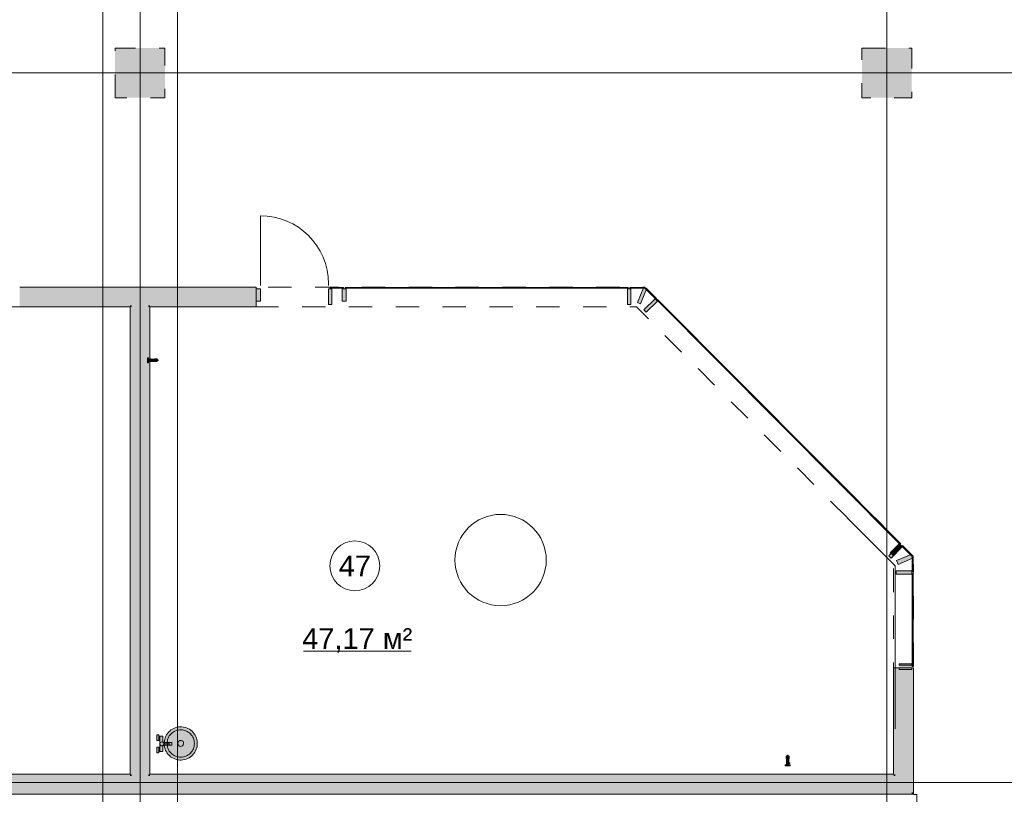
# Model space of a CAD drawing. Header units: millimetres. Extents: x -14761 to 157739, y -22400 to 107990.
# Tile 157 of 190: x 106550 to 118415, y 36307 to 45642. Entities that reach past the tile are written whole.
import ezdxf

# ---------------------------------------------------------------- set-up
doc = ezdxf.new("R2010")
doc.units = ezdxf.units.MM
doc.header["$MEASUREMENT"] = 0
doc.linetypes.add('Штриховая', pattern=[564.444447, 282.222223, -282.222223])
for name, color, linetype in [('Интерьер - Оборудование', 7, 'Continuous'), ('Интерьер - Оборудование бань', 7, 'Continuous'), ('Конструктив - Колонны', 7, 'Continuous'), ('Конструктив - Навесные Стены', 7, 'Continuous'), ('Конструктив - Стены Блок 200 нов', 7, 'Continuous'), ('Чертеж и Рисунок', 7, 'Continuous'), ('Элемент Модели - Зона', 7, 'Continuous'), ('Элемент Модели - Оси', 7, 'Continuous')]:
    doc.layers.add(name, color=color, linetype=linetype)
doc.styles.add('СГЕНЕРИР_СТИЛЬ_1', font='txt')

msp = doc.modelspace()

# ---------------------------------------------------------------- hatches: boundary and pattern name
at = {"layer": 'Интерьер - Оборудование', "linetype": 'Continuous', "lineweight": 0, "true_color": 0xe5e5e5}
for points in [[(108117, 41555), (108115, 41555), (108115, 41555), (108114, 41555), (108114, 41551), (108101, 41551), (108101, 41552), (108101, 41558), (108101, 41563), (108101, 41566), (108101, 41568), (108089, 41568), (108089, 41566), (108089, 41563), (108089, 41558), (108089, 41552), (108089, 41545), (108089, 41538), (108089, 41530), (108089, 41523), (108089, 41517), (108089, 41512), (108089, 41509), (108089, 41508), (108101, 41508), (108101, 41509), (108101, 41512), (108101, 41517), (108101, 41523), (108101, 41524), (108167, 41524), (108167, 41524), (108168, 41524), (108174, 41524), (108174, 41523), (108174, 41522), (108174, 41521), (108174, 41521), (108204, 41521), (108205, 41521), (108206, 41522), (108206, 41522), (108206, 41523), (108206, 41525), (108206, 41527), (108206, 41529), (108206, 41532), (108206, 41533), (108209, 41533), (108214, 41533), (108214, 41533), (108215, 41533), (108216, 41533), (108217, 41534), (108218, 41535), (108219, 41538), (108219, 41539), (108218, 41540), (108218, 41541), (108216, 41542), (108213, 41543), (108212, 41543), (108208, 41543), (108206, 41543), (108206, 41544), (108206, 41546), (108206, 41549), (108206, 41551), (108206, 41552), (108206, 41553), (108206, 41553), (108205, 41554), (108204, 41555), (108174, 41555), (108174, 41554), (108174, 41553), (108174, 41552), (108174, 41552), (108168, 41552), (108167, 41551), (108126, 41551), (108126, 41555), (108126, 41555), (108125, 41555), (108124, 41555), (108124, 41565), (108124, 41565), (108123, 41565), (108121, 41565), (108119, 41565), (108117, 41565), (108117, 41565)], [(115822, 36677), (115832, 36677), (115832, 36678), (115832, 36679), (115832, 36681), (115832, 36683), (115832, 36684), (115832, 36685), (115822, 36685), (115822, 36686), (115822, 36687), (115822, 36687), (115818, 36687), (115818, 36728), (115819, 36728), (115819, 36734), (115819, 36734), (115820, 36734), (115821, 36734), (115822, 36734), (115822, 36765), (115821, 36766), (115820, 36766), (115820, 36766), (115819, 36766), (115818, 36766), (115816, 36766), (115813, 36766), (115811, 36766), (115810, 36766), (115810, 36769), (115810, 36773), (115810, 36774), (115809, 36777), (115808, 36778), (115807, 36779), (115806, 36779), (115805, 36779), (115802, 36779), (115801, 36778), (115800, 36777), (115800, 36776), (115800, 36775), (115800, 36774), (115800, 36770), (115800, 36766), (115799, 36766), (115796, 36766), (115794, 36766), (115792, 36766), (115790, 36766), (115789, 36766), (115789, 36766), (115788, 36766), (115788, 36765), (115788, 36734), (115788, 36734), (115789, 36734), (115790, 36734), (115791, 36734), (115791, 36728), (115791, 36728), (115791, 36727), (115791, 36661), (115790, 36661), (115784, 36661), (115779, 36661), (115776, 36661), (115775, 36661), (115775, 36649), (115776, 36649), (115779, 36649), (115784, 36649), (115790, 36649), (115797, 36649), (115805, 36649), (115812, 36649), (115819, 36649), (115825, 36649), (115830, 36649), (115833, 36649), (115835, 36649), (115835, 36661), (115833, 36661), (115830, 36661), (115825, 36661), (115819, 36661), (115818, 36661), (115818, 36675), (115822, 36675), (115822, 36675), (115822, 36676)]]:
    msp.add_hatch(color=254, dxfattribs=at).paths.add_polyline_path(points)
at = {"layer": 'Интерьер - Оборудование бань', "linetype": 'Continuous', "lineweight": 0, "true_color": 0xffffff}
for points in [[(108382, 36932), (108281, 36932, 0.06464), (108276, 36936), (108276, 37007), (108227, 37007), (108227, 37024), (108203, 37024), (108203, 36956), (108227, 36956), (108227, 36973), (108239, 36973), (108239, 36857), (108227, 36857), (108227, 36874), (108203, 36874), (108203, 36806), (108227, 36806), (108227, 36823), (108276, 36823), (108276, 36895, 0.06464), (108281, 36899), (108318, 36899), (108331, 36899), (108382, 36899)], [(108290, 36913), (108292, 36894), (108296, 36874), (108301, 36855), (108308, 36837), (108317, 36820), (108328, 36803), (108340, 36788), (108354, 36774), (108369, 36761), (108385, 36750), (108402, 36741), (108420, 36733), (108439, 36727), (108458, 36723), (108478, 36720), (108497, 36720), (108517, 36722), (108536, 36726), (108555, 36731), (108573, 36738), (108591, 36747), (108607, 36758), (108623, 36770), (108637, 36784), (108650, 36799), (108661, 36815), (108670, 36832), (108678, 36850), (108684, 36869), (108688, 36888), (108690, 36908), (108690, 36928), (108689, 36947), (108685, 36966), (108680, 36985), (108672, 37004), (108663, 37021), (108653, 37037), (108640, 37053), (108627, 37067), (108612, 37079), (108596, 37091), (108578, 37100), (108560, 37108), (108542, 37114), (108522, 37118), (108503, 37120), (108483, 37120), (108464, 37119), (108444, 37115), (108425, 37110), (108407, 37102), (108390, 37093), (108373, 37083), (108358, 37070), (108344, 37057), (108331, 37042), (108320, 37026), (108310, 37008), (108303, 36990), (108297, 36972), (108293, 36952), (108290, 36933)]]:
    msp.add_hatch(color=7, dxfattribs=at).paths.add_polyline_path(points)
at = {"layer": 'Конструктив - Колонны', "linetype": 'Continuous', "lineweight": 0, "true_color": 0x000000}
for points in [[(108300, 45300), (107700, 45300), (107700, 44700), (108300, 44700)], [(116700, 45300), (116700, 44700), (117300, 44700), (117300, 45300)]]:
    msp.add_hatch(color=18, dxfattribs=at).paths.add_polyline_path(points)
at = {"layer": 'Конструктив - Навесные Стены', "linetype": 'Continuous', "lineweight": 0, "true_color": 0x000000}
for points in [[(109450, 42250), (109450, 42400), (109400, 42400), (109400, 42250)], [(110270, 42210), (110310, 42210), (110310, 42400), (110270, 42400)], [(110292, 42415), (110292, 42405), (110400, 42405), (110400, 42415)], [(110400, 42415), (110400, 42405), (110451, 42405), (110451, 42415)], [(110486, 42250), (110486, 42400), (110436, 42400), (110436, 42250)], [(110471, 42415), (110471, 42405), (113883, 42405), (113883, 42415)], [(113913, 42210), (113913, 42400), (113873, 42400), (113873, 42210)], [(113903, 42415), (113903, 42405), (114077, 42405), (114076, 42415)], [(113993, 42233), (114030, 42218), (114103, 42393), (114066, 42409)], [(114100, 42406), (114093, 42399), (114216, 42275), (114223, 42282)], [(114071, 42145), (114099, 42116), (114234, 42250), (114206, 42279)], [(114237, 42268), (114230, 42261), (117161, 39319), (117168, 39326)], [(117022, 39181), (117051, 39153), (117184, 39288), (117156, 39316)], [(117076, 39184), (117182, 39290), (117146, 39325), (117041, 39219)], [(117188, 39306), (117181, 39299), (117298, 39183), (117305, 39190)], [(117135, 39078), (117310, 39151), (117291, 39197), (117116, 39124)], [(117315, 39166), (117305, 39166), (117305, 38992), (117315, 38992)], [(117110, 38962), (117300, 38962), (117300, 39002), (117110, 39002)], [(117315, 38972), (117305, 38972), (117305, 37848), (117315, 37848)], [(117150, 37880), (117150, 37830), (117300, 37830), (117300, 37880)], [(117150, 37863), (117150, 37813), (117300, 37813), (117300, 37863)]]:
    msp.add_hatch(color=18, dxfattribs=at).paths.add_polyline_path(points)
at = {"layer": 'Конструктив - Стены Блок 200 нов', "linetype": 'Continuous', "lineweight": 0, "true_color": 0x000000}
for points in [[(106550, 42400), (109400, 42400), (109400, 42420), (106550, 42420)], [(106550, 42400), (106550, 42390), (106550, 42200), (107900, 42200), (107900, 42400)], [(107900, 42200), (108100, 42200), (108100, 42400), (107900, 42400)], [(108100, 42200), (109400, 42200), (109400, 42400), (108100, 42400)], [(106550, 42200), (106550, 42180), (107880, 42180), (107880, 42200)], [(107880, 42180), (107900, 42180), (107900, 42200), (107880, 42200)], [(107880, 42180), (107880, 36550), (107900, 36550), (107900, 42180)], [(107900, 42180), (108100, 42180), (108100, 42200), (107900, 42200)], [(108100, 36550), (108100, 42180), (107900, 42180), (107900, 36550)], [(108100, 42180), (108120, 42180), (108120, 42200), (108100, 42200)], [(108120, 36550), (108120, 42180), (108100, 42180), (108100, 36550)], [(108120, 42180), (109400, 42180), (109400, 42200), (108120, 42200)], [(117100, 36550), (117100, 37830), (117080, 37830), (117080, 36550)], [(117300, 36530), (117300, 37830), (117100, 37830), (117100, 36530)], [(117320, 37830), (117300, 37830), (117300, 36330), (117320, 36330)], [(104620, 36530), (107880, 36530), (107880, 36550), (104620, 36550)], [(107880, 36530), (107900, 36530), (107900, 36550), (107880, 36550)], [(107900, 36530), (108100, 36530), (108100, 36550), (107900, 36550)], [(108100, 36530), (108120, 36530), (108120, 36550), (108100, 36550)], [(108120, 36530), (117080, 36530), (117080, 36550), (108120, 36550)], [(117080, 36550), (117080, 36530), (117100, 36530)], [(117080, 36550), (117100, 36530), (117100, 36550)], [(104600, 36330), (107900, 36330), (107900, 36530), (104600, 36530)], [(107900, 36330), (108100, 36330), (108100, 36530), (107900, 36530)], [(108100, 36330), (117100, 36330), (117100, 36530), (108100, 36530)], [(117100, 36530), (117100, 36330), (117300, 36330)], [(117100, 36530), (117300, 36330), (117300, 36530)], [(117300, 36330), (90050, 36330), (90050, 36310), (117300, 36310)], [(117300, 36330), (117300, 36310), (117320, 36310)], [(117320, 36330), (117300, 36330), (117320, 36310)]]:
    msp.add_hatch(color=18, dxfattribs=at).paths.add_polyline_path(points)

# ---------------------------------------------------------------- linework, layer by layer
at = {"color": 7, "linetype": 'Continuous', "lineweight": 15}
msp.add_circle((112345, 39130), 550, dxfattribs=at)
at = {"layer": 'Интерьер - Оборудование', "color": 7, "linetype": 'Continuous', "lineweight": 15}
for p, q in [((108101, 41551), (108101, 41524)), ((108114, 41551), (108126, 41551)), ((108117, 41555), (108124, 41555)), ((108158, 41548), (108166, 41548)), ((108158, 41529), (108158, 41546)), ((108174, 41552), (108174, 41524)), ((108204, 41555), (108204, 41521)), ((108206, 41543), (108206, 41533)), ((108166, 41528), (108158, 41528)), ((115822, 36765), (115788, 36765)), ((115819, 36734), (115791, 36734)), ((115795, 36726), (115795, 36718)), ((115796, 36718), (115813, 36718)), ((115810, 36766), (115800, 36766)), ((115815, 36718), (115815, 36726)), ((115818, 36675), (115818, 36687)), ((115822, 36677), (115822, 36685)), ((115818, 36661), (115791, 36661))]:
    msp.add_line(p, q, dxfattribs=at)
at = {"layer": 'Интерьер - Оборудование', "color": 7, "linetype": 'Continuous', "lineweight": 15, "flags": 128}
for points in [[(108117, 41555), (108117, 41565), (108117, 41565), (108119, 41565), (108121, 41565), (108123, 41565), (108124, 41565), (108124, 41565), (108124, 41555), (108125, 41555), (108126, 41555), (108126, 41555), (108126, 41551), (108167, 41551), (108168, 41552), (108174, 41552), (108174, 41552), (108174, 41553), (108174, 41554), (108174, 41555), (108204, 41555), (108205, 41554), (108206, 41553), (108206, 41553), (108206, 41552), (108206, 41551), (108206, 41549), (108206, 41546), (108206, 41544), (108206, 41543), (108208, 41543), (108212, 41543), (108213, 41543), (108216, 41542), (108218, 41541), (108218, 41540), (108219, 41539), (108219, 41538), (108218, 41535), (108217, 41534), (108216, 41533), (108215, 41533), (108214, 41533), (108214, 41533), (108209, 41533), (108206, 41533), (108206, 41532), (108206, 41529), (108206, 41527), (108206, 41525), (108206, 41523), (108206, 41522), (108206, 41522), (108205, 41521), (108204, 41521), (108174, 41521), (108174, 41521), (108174, 41522), (108174, 41523), (108174, 41524), (108168, 41524), (108167, 41524), (108167, 41524), (108101, 41524), (108101, 41523), (108101, 41517), (108101, 41512), (108101, 41509), (108101, 41508), (108089, 41508), (108089, 41509), (108089, 41512), (108089, 41517), (108089, 41523), (108089, 41530), (108089, 41538), (108089, 41545), (108089, 41552), (108089, 41558), (108089, 41563), (108089, 41566), (108089, 41568), (108101, 41568), (108101, 41566), (108101, 41563), (108101, 41558), (108101, 41552), (108101, 41551), (108114, 41551), (108114, 41555), (108115, 41555), (108115, 41555)], [(115822, 36677), (115832, 36677), (115832, 36678), (115832, 36679), (115832, 36681), (115832, 36683), (115832, 36684), (115832, 36685), (115822, 36685), (115822, 36686), (115822, 36687), (115822, 36687), (115818, 36687), (115818, 36728), (115819, 36728), (115819, 36734), (115819, 36734), (115820, 36734), (115821, 36734), (115822, 36734), (115822, 36765), (115821, 36766), (115820, 36766), (115820, 36766), (115819, 36766), (115818, 36766), (115816, 36766), (115813, 36766), (115811, 36766), (115810, 36766), (115810, 36769), (115810, 36773), (115810, 36774), (115809, 36777), (115808, 36778), (115807, 36779), (115806, 36779), (115805, 36779), (115802, 36779), (115801, 36778), (115800, 36777), (115800, 36776), (115800, 36775), (115800, 36774), (115800, 36770), (115800, 36766), (115799, 36766), (115796, 36766), (115794, 36766), (115792, 36766), (115790, 36766), (115789, 36766), (115789, 36766), (115788, 36766), (115788, 36765), (115788, 36734), (115788, 36734), (115789, 36734), (115790, 36734), (115791, 36734), (115791, 36728), (115791, 36728), (115791, 36727), (115791, 36661), (115790, 36661), (115784, 36661), (115779, 36661), (115776, 36661), (115775, 36661), (115775, 36649), (115776, 36649), (115779, 36649), (115784, 36649), (115790, 36649), (115797, 36649), (115805, 36649), (115812, 36649), (115819, 36649), (115825, 36649), (115830, 36649), (115833, 36649), (115835, 36649), (115835, 36661), (115833, 36661), (115830, 36661), (115825, 36661), (115819, 36661), (115818, 36661), (115818, 36675), (115822, 36675), (115822, 36675), (115822, 36676)]]:
    msp.add_lwpolyline(points, close=True, dxfattribs=at)
at = {"layer": 'Интерьер - Оборудование', "color": 7, "linetype": 'Continuous', "lineweight": 15}
for centre, radius, start, end in [((108158, 41547), 0.422, 90, 190.2158), ((108152, 41546), 5.65, 0, 10.216), ((108152, 41529), 5.65, 349.784, 0), ((108158, 41528), 0.422, 169.7842, 270), ((108173, 41547), 7.77, 152.2265, 163.6601), ((108171, 41548), 4.8, 141.9854, 152.2265), ((108188, 41543), 23.3, 163.6601, 167.4903), ((108168, 41551), 0.883, 90, 141.9852), ((108168, 41551), 0.883, 38.0148, 90), ((108165, 41548), 4.8, 27.7735, 38.0146), ((108162, 41547), 7.86, 16.088, 27.7735), ((108146, 41542), 24.1, 12.2648, 16.0881), ((108135, 41540), 35.2, 4.1641, 12.2648), ((108135, 41535), 35.2, 347.7352, 355.8359), ((108102, 41538), 68.6, 0, 4.1641), ((108102, 41538), 68.6, 355.8359, 0), ((108188, 41533), 23.3, 192.5097, 196.3399), ((108173, 41528), 7.77, 196.3399, 207.7735), ((108171, 41527), 4.8, 207.7735, 218.0146), ((108168, 41525), 0.883, 218.0148, 270), ((108165, 41527), 4.8, 321.9854, 332.2265), ((108168, 41525), 0.883, 270, 321.9852), ((108146, 41533), 24.1, 343.9119, 347.7352), ((108162, 41528), 7.86, 332.2265, 343.912), ((115794, 36725), 4.8, 117.7735, 128.0146), ((115792, 36728), 0.883, 128.0148, 180), ((115792, 36728), 0.883, 180, 231.9852), ((115794, 36731), 4.8, 231.9854, 242.2265), ((115795, 36722), 7.86, 106.088, 117.7735), ((115795, 36734), 7.77, 242.2265, 253.6601), ((115800, 36707), 24.1, 102.2648, 106.0881), ((115800, 36749), 23.3, 253.6601, 257.4903), ((115802, 36696), 35.2, 94.1641, 102.2648), ((115795, 36718), 0.422, 180, 280.2158), ((115796, 36712), 5.65, 90, 100.216), ((115805, 36663), 68.6, 90, 94.1641), ((115805, 36663), 68.6, 85.8359, 90), ((115807, 36696), 35.2, 77.7352, 85.8359), ((115813, 36712), 5.65, 79.784, 90), ((115814, 36718), 0.422, 259.7842, 0), ((115809, 36707), 24.1, 73.9119, 77.7352), ((115810, 36749), 23.3, 282.5097, 286.3399), ((115814, 36722), 7.86, 62.2265, 73.912), ((115814, 36734), 7.77, 286.3399, 297.7735), ((115818, 36728), 0.883, 0, 51.9852), ((115815, 36725), 4.8, 51.9854, 62.2265), ((115818, 36728), 0.883, 308.0148, 0), ((115815, 36731), 4.8, 297.7735, 308.0146)]:
    msp.add_arc(centre, radius, start, end, dxfattribs=at)
at = {"layer": 'Интерьер - Оборудование бань', "color": 7, "linetype": 'Continuous', "lineweight": 15}
for p, q in [((108353, 37012), (108363, 37025)), ((108363, 37025), (108374, 37037)), ((108374, 37037), (108386, 37048)), ((108386, 37048), (108399, 37057)), ((108399, 37057), (108413, 37066)), ((108413, 37066), (108427, 37072)), ((108427, 37072), (108442, 37078)), ((108442, 37078), (108458, 37082)), ((108458, 37082), (108474, 37084)), ((108474, 37084), (108490, 37085)), ((108490, 37085), (108506, 37084)), ((108506, 37084), (108522, 37082)), ((108522, 37082), (108538, 37078)), ((108538, 37078), (108553, 37072)), ((108553, 37072), (108568, 37066)), ((108568, 37066), (108582, 37057)), ((108582, 37057), (108595, 37048)), ((108595, 37048), (108607, 37037)), ((108607, 37037), (108618, 37025)), ((108618, 37025), (108627, 37012)), ((108227, 36973), (108227, 37007)), ((108239, 36973), (108239, 37007)), ((108285, 36925), (108350, 36925)), ((108350, 36905), (108285, 36905)), ((108326, 36937), (108329, 36952)), ((108326, 36920), (108326, 36937)), ((108326, 36904), (108326, 36920)), ((108329, 36888), (108326, 36904)), ((108329, 36952), (108333, 36968)), ((108333, 36968), (108338, 36983)), ((108338, 36983), (108345, 36998)), ((108345, 36998), (108353, 37012)), ((108350, 36925), (108350, 36905)), ((108455, 36924), (108459, 36937)), ((108457, 36910), (108455, 36924)), ((108463, 36898), (108457, 36910)), ((108459, 36937), (108468, 36948)), ((108468, 36948), (108480, 36954)), ((108480, 36954), (108494, 36955)), ((108494, 36955), (108507, 36951)), ((108507, 36951), (108518, 36943)), ((108521, 36903), (108512, 36893)), ((108518, 36943), (108524, 36930)), ((108525, 36917), (108521, 36903)), ((108524, 36930), (108525, 36917)), ((108627, 37012), (108636, 36998)), ((108636, 36998), (108643, 36983)), ((108643, 36983), (108648, 36968)), ((108648, 36968), (108652, 36952)), ((108652, 36952), (108654, 36937)), ((108654, 36904), (108652, 36888)), ((108654, 36937), (108655, 36920)), ((108655, 36920), (108654, 36904)), ((108227, 36857), (108227, 36823)), ((108239, 36857), (108239, 36823)), ((108333, 36873), (108329, 36888)), ((108338, 36857), (108333, 36873)), ((108345, 36843), (108338, 36857)), ((108353, 36829), (108345, 36843)), ((108363, 36816), (108353, 36829)), ((108374, 36804), (108363, 36816)), ((108386, 36793), (108374, 36804)), ((108399, 36783), (108386, 36793)), ((108413, 36775), (108399, 36783)), ((108473, 36889), (108463, 36898)), ((108487, 36885), (108473, 36889)), ((108500, 36886), (108487, 36885)), ((108512, 36893), (108500, 36886)), ((108582, 36783), (108568, 36775)), ((108595, 36793), (108582, 36783)), ((108607, 36804), (108595, 36793)), ((108618, 36816), (108607, 36804)), ((108627, 36829), (108618, 36816)), ((108636, 36843), (108627, 36829)), ((108643, 36857), (108636, 36843)), ((108648, 36873), (108643, 36857)), ((108652, 36888), (108648, 36873)), ((108427, 36768), (108413, 36775)), ((108442, 36763), (108427, 36768)), ((108458, 36759), (108442, 36763)), ((108474, 36756), (108458, 36759)), ((108490, 36756), (108474, 36756)), ((108506, 36756), (108490, 36756)), ((108522, 36759), (108506, 36756)), ((108538, 36763), (108522, 36759)), ((108553, 36768), (108538, 36763)), ((108568, 36775), (108553, 36768))]:
    msp.add_line(p, q, dxfattribs=at)
at = {"layer": 'Интерьер - Оборудование бань', "color": 7, "linetype": 'Continuous', "lineweight": 15, "flags": 128}
msp.add_lwpolyline([(108382, 36932), (108382, 36899), (108331, 36899), (108318, 36899), (108281, 36899, -0.06464), (108276, 36895), (108276, 36823), (108227, 36823), (108227, 36806), (108203, 36806), (108203, 36874), (108227, 36874), (108227, 36857), (108239, 36857), (108239, 36973), (108227, 36973), (108227, 36956), (108203, 36956), (108203, 37024), (108227, 37024), (108227, 37007), (108276, 37007), (108276, 36936, -0.06464), (108281, 36932)], format="xyb", close=True, dxfattribs=at)
msp.add_lwpolyline([(108290, 36913), (108290, 36933), (108293, 36952), (108297, 36972), (108303, 36990), (108310, 37008), (108320, 37026), (108331, 37042), (108344, 37057), (108358, 37070), (108373, 37083), (108390, 37093), (108407, 37102), (108425, 37110), (108444, 37115), (108464, 37119), (108483, 37120), (108503, 37120), (108522, 37118), (108542, 37114), (108560, 37108), (108578, 37100), (108596, 37091), (108612, 37079), (108627, 37067), (108640, 37053), (108653, 37037), (108663, 37021), (108672, 37004), (108680, 36985), (108685, 36966), (108689, 36947), (108690, 36928), (108690, 36908), (108688, 36888), (108684, 36869), (108678, 36850), (108670, 36832), (108661, 36815), (108650, 36799), (108637, 36784), (108623, 36770), (108607, 36758), (108591, 36747), (108573, 36738), (108555, 36731), (108536, 36726), (108517, 36722), (108497, 36720), (108478, 36720), (108458, 36723), (108439, 36727), (108420, 36733), (108402, 36741), (108385, 36750), (108369, 36761), (108354, 36774), (108340, 36788), (108328, 36803), (108317, 36820), (108308, 36837), (108301, 36855), (108296, 36874), (108292, 36894)], close=True, dxfattribs=at)
at = {"layer": 'Интерьер - Оборудование бань', "color": 7, "linetype": 'Continuous', "lineweight": 15}
msp.add_circle((108263, 36915), 24, dxfattribs=at)
for start, end in [(56.4033, 123.5967), (236.4033, 303.5967)]:
    msp.add_arc((108328, 36915), 12, start, end, dxfattribs=at)
at = {"layer": 'Конструктив - Колонны', "color": 7, "linetype": 'Continuous', "lineweight": 15}
for p, q in [((108000, 45080), (108000, 45380)), ((117000, 45080), (117000, 45380)), ((107920, 45000), (107620, 45000)), ((108080, 45000), (108380, 45000)), ((116920, 45000), (116620, 45000)), ((117080, 45000), (117380, 45000)), ((108000, 44920), (108000, 44620)), ((117000, 44920), (117000, 44620)), ((108000, 36080), (108000, 36380)), ((117000, 36080), (117000, 36380))]:
    msp.add_line(p, q, dxfattribs=at)
for p in [(108000, 45000), (117000, 45000)]:
    msp.add_point(p, dxfattribs=at)
at = {"layer": 'Конструктив - Навесные Стены', "color": 7, "linetype": 'Continuous', "lineweight": 15}
for p, q in [((109450, 42460), (109450, 43280)), ((109400, 42400), (109400, 42250)), ((109450, 42400), (109400, 42400)), ((109450, 42460), (109450, 42440)), ((109450, 42440), (109450, 42460)), ((109450, 42400), (109450, 42250)), ((110270, 42460), (110270, 42440)), ((110270, 42440), (110270, 42460)), ((110310, 42400), (110270, 42400)), ((110270, 42400), (110270, 42210)), ((110310, 42400), (110310, 42210)), ((110486, 42400), (110436, 42400)), ((110436, 42400), (110436, 42250)), ((110486, 42400), (110486, 42250)), ((113873, 42400), (113873, 42210)), ((113913, 42400), (113873, 42400)), ((113913, 42400), (113913, 42210)), ((114066, 42409), (113993, 42233)), ((114103, 42393), (114030, 42218)), ((114066, 42409), (114103, 42393)), ((109450, 42250), (109400, 42250)), ((110486, 42250), (110436, 42250)), ((114206, 42279), (114071, 42145)), ((114234, 42250), (114099, 42116)), ((114206, 42279), (114234, 42250)), ((110310, 42210), (110270, 42210)), ((113913, 42210), (113873, 42210)), ((113993, 42233), (114030, 42218)), ((114071, 42145), (114099, 42116)), ((117156, 39316), (117022, 39181)), ((117146, 39325), (117041, 39219)), ((117184, 39288), (117051, 39153)), ((117182, 39290), (117076, 39184)), ((117146, 39325), (117182, 39290)), ((117156, 39316), (117184, 39288)), ((117022, 39181), (117051, 39153)), ((117041, 39219), (117076, 39184)), ((117291, 39197), (117116, 39124)), ((117291, 39197), (117310, 39151)), ((117116, 39124), (117135, 39078)), ((117310, 39151), (117135, 39078)), ((117110, 39002), (117110, 38962)), ((117300, 39002), (117110, 39002)), ((117300, 38962), (117110, 38962)), ((117300, 39002), (117300, 38962)), ((117150, 37880), (117150, 37863)), ((117300, 37880), (117150, 37880)), ((117300, 37863), (117150, 37863)), ((117300, 37880), (117300, 37863)), ((117300, 37830), (117150, 37830)), ((117150, 37830), (117150, 37813)), ((117300, 37813), (117150, 37813)), ((117300, 37830), (117300, 37813))]:
    msp.add_line(p, q, dxfattribs=at)
at = {"layer": 'Конструктив - Навесные Стены', "color": 7, "linetype": 'Continuous', "lineweight": 15, "flags": 128}
for points in [[(110292, 42415), (110292, 42405), (110400, 42405), (110400, 42415)], [(110400, 42415), (110400, 42405), (110451, 42405), (110451, 42415)], [(110471, 42415), (110471, 42405), (113883, 42405), (113883, 42415)], [(113903, 42415), (113903, 42405), (114077, 42405), (114076, 42415)], [(114100, 42406), (114093, 42399), (114216, 42275), (114223, 42282)], [(114237, 42268), (114230, 42261), (117161, 39319), (117168, 39326)], [(117188, 39306), (117181, 39299), (117298, 39183), (117305, 39190)], [(117315, 39166), (117305, 39166), (117305, 38992), (117315, 38992)], [(117315, 38972), (117305, 38972), (117305, 37848), (117315, 37848)]]:
    msp.add_lwpolyline(points, close=True, dxfattribs=at)
at = {"layer": 'Конструктив - Навесные Стены', "color": 7, "linetype": 'Continuous', "lineweight": 15}
msp.add_arc((109450, 42460), 820, 0, 90, dxfattribs=at)
at = {"layer": 'Конструктив - Стены Блок 200 нов', "color": 7, "linetype": 'Continuous', "lineweight": 15, "flags": 128}
for points in [[(109400, 42420), (106550, 42420)], [(109400, 42420), (109400, 42400)], [(109400, 42400), (109400, 42200)], [(106550, 42180), (107880, 42180)], [(107880, 42180), (107880, 36550)], [(108120, 36550), (108120, 42180)], [(108120, 42180), (109400, 42180)], [(109400, 42200), (109400, 42180)], [(117100, 37830), (117080, 37830)], [(117080, 37830), (117080, 36550)], [(117300, 37830), (117100, 37830)], [(117320, 37830), (117300, 37830)], [(117320, 36310), (117320, 37830)], [(107880, 36550), (104620, 36550)], [(117080, 36550), (108120, 36550)], [(90050, 36310), (117300, 36310)], [(117320, 36310), (117300, 36310)]]:
    msp.add_lwpolyline(points, dxfattribs=at)
at = {"layer": 'Чертеж и Рисунок', "color": 7, "linetype": 'Continuous', "lineweight": 15}
msp.add_lwpolyline([(116521, 39640), (117100, 39062), (117100, 37098)], dxfattribs=at)
at = {"layer": 'Элемент Модели - Зона', "color": 7, "linetype": 'Continuous', "lineweight": 15}
msp.add_line((109968, 38031), (111269, 38031), dxfattribs=at)
at = {"layer": 'Элемент Модели - Зона', "color": 7, "linetype": 'Штриховая', "lineweight": 15, "flags": 128}
for points in [[(36150, 44957), (36110, 44957), (36110, 36320), (41880, 36320), (41880, 39142), (45143, 42405), (45157, 42391), (45157, 42420), (63300, 42420), (63300, 42400), (77400, 42400), (77400, 42420), (114081, 42420), (117317, 39177), (117320, 38842), (117320, 36305), (117360, 36305), (117360, 34300), (117120, 34300), (117120, 35700), (116700, 35700), (116700, 36100), (108300, 36100), (108300, 35700), (107700, 35700), (107700, 36100), (99320, 36100), (99320, 26970), (107700, 26970), (107700, 27650), (108300, 27650), (108300, 26460), (112380, 26460), (112380, 27370), (112500, 27370), (112500, 21180), (117120, 21180), (117120, 26250), (116650, 26250), (116650, 27750), (117120, 27750), (117120, 32800), (117360, 32800), (117360, 20150), (117120, 20150), (117120, 20940), (99320, 20940), (99320, 14650), (117120, 14650), (117120, 17700), (116700, 17700), (116700, 18326), (117120, 18326), (117120, 18650), (117360, 18650), (117360, 18320), (120850, 18320), (120850, 37205), (120239, 37205), (120239, 45000), (125700, 45000), (125700, 45300), (126300, 45300), (126300, 45000), (141025, 45000), (141025, 45100), (140125, 45100), (140125, 47500), (132700, 47500), (132700, 53680), (130530, 53680), (130530, 54300), (129183, 54300), (126300, 54300), (126300, 53700), (125700, 53700), (125700, 54213), (124800, 54213), (117300, 54213), (117300, 53700), (116700, 53700), (116700, 54213), (108300, 54213), (108300, 53700), (107700, 53700), (107700, 54213), (99300, 54213), (99300, 53700), (98700, 53700), (98700, 54213), (90650, 54213), (90650, 53700), (90050, 53700), (89950, 53700), (89950, 48633), (77450, 48633), (77450, 53800), (77450, 61690), (77460, 61690), (77460, 67850), (74720, 67850), (74720, 59730), (73965, 59730), (73965, 54212), (72300, 54212), (72300, 53700), (71700, 53700), (71700, 54212), (63300, 54212), (63300, 53700), (62700, 53700), (62700, 54212), (61025, 54212), (61025, 46500), (61025, 45000), (54300, 45000), (54300, 44700), (53700, 44700), (53700, 45000), (45300, 45000), (45300, 44700), (44700, 44700), (44700, 45000), (36750, 45000), (36750, 44700), (36150, 44700)], [(107700, 44700), (107700, 45300), (108300, 45300), (108300, 44700)], [(116700, 45300), (117300, 45300), (117300, 44700), (116700, 44700)], [(107880, 36550), (107880, 42180), (104620, 42180), (104620, 36550)], [(109400, 42180), (108120, 42180), (108120, 36551), (117080, 36551), (117080, 39082), (113982, 42180)]]:
    msp.add_lwpolyline(points, close=True, dxfattribs=at)
at = {"layer": 'Элемент Модели - Зона', "color": 7, "linetype": 'Continuous', "lineweight": 15, "flags": 128}
msp.add_lwpolyline([(110889, 39060, 1), (110289, 39060, 1)], format="xyb", close=True, dxfattribs=at)
at = {"layer": 'Элемент Модели - Оси', "color": 7, "linetype": 'Continuous', "lineweight": 15}
for p, q in [((107550, 92200), (107550, -1975)), ((108000, 92200), (108000, -1975)), ((108450, 92200), (108450, -1975)), ((117000, 74402), (117000, 15823)), ((-12761, 45000), (155650, 45000)), ((-12761, 36450), (155650, 36450))]:
    msp.add_line(p, q, dxfattribs=at)

# ---------------------------------------------------------------- texts
at = {"layer": 'Элемент Модели - Зона', "color": 7, "lineweight": 15, "char_height": 250, "attachment_point": 5, "style": 'СГЕНЕРИР_СТИЛЬ_1'}
for s, insert in [('\\A1;{\\pqc;\\fArial|b0|i0|c204|p38;47}', (110589, 39060)), ('\\A1;{\\pqc;\\fArial|b0|i0|c204|p38;47,17 м²}', (110618, 38161))]:
    msp.add_mtext(s, dxfattribs=dict(at, insert=insert))

doc.saveas('drawing.dxf')
